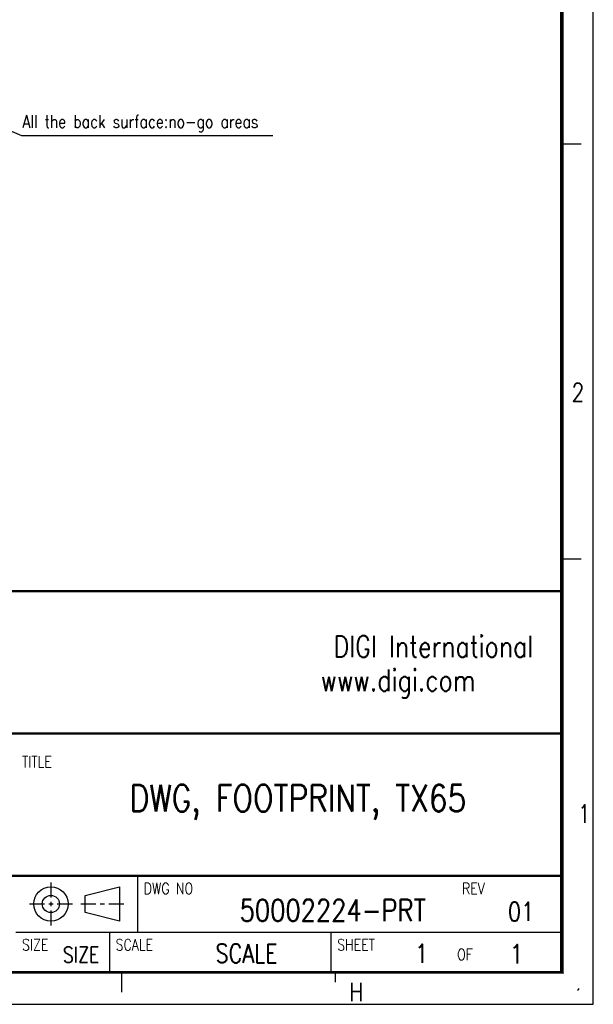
# Model space of a CAD drawing. Header units: millimetres. Extents: x 0 to 776, y 0 to 509.
# Tile 77 of 100: x 662 to 776, y 4 to 199. Entities that reach past the tile are written whole.
import ezdxf

# ---------------------------------------------------------------- set-up
doc = ezdxf.new("R2010")
doc.units = ezdxf.units.MM
doc.layers.add('DM', color=4, linetype='Continuous')
doc.styles.add('SLDTEXTSTYLE3', font='ROMANS', dxfattribs={"width": 0.8148})

msp = doc.modelspace()

# ---------------------------------------------------------------- hatches: boundary and pattern name
at = {"layer": 'DM'}
for points in [[(769.38, 111.929), (769.38, 214.708), (769.8, 214.708), (769.8, 111.929)], [(769.596, 62.816), (769.596, 115.621), (769.38, 115.621), (769.38, 62.816)], [(769.38, 10.92), (769.38, 111.929), (769.8, 111.929), (769.8, 10.92)], [(769.596, 57.992), (769.596, 65.494), (769.38, 65.494), (769.38, 57.992)], [(769.596, 46.523), (769.596, 57.992), (769.38, 57.992), (769.38, 46.523)], [(769.596, 29.878), (769.596, 46.523), (769.38, 46.523), (769.38, 29.878)], [(769.38, 10.92), (769.596, 10.92), (769.596, 18.781), (769.596, 29.878), (769.38, 29.878), (769.38, 18.781)], [(710.456, 10.92), (710.456, 10.704), (616.4, 10.704), (616.4, 10.92)], [(710.887, 10.704), (710.887, 10.92), (616.831, 10.92), (616.831, 10.704)], [(730.249, 10.704), (753.528, 10.704), (753.528, 10.92), (730.249, 10.92), (702.827, 10.92), (702.827, 10.704)], [(769.38, 10.92), (769.38, 10.704), (710.456, 10.704), (710.456, 10.92)], [(769.596, 10.704), (769.596, 10.92), (753.528, 10.92), (753.528, 10.704)]]:
    msp.add_hatch(color=7, dxfattribs=at).paths.add_polyline_path(points, flags=0)
h = msp.add_hatch(dxfattribs=at)
h.set_pattern_fill('ANGLE', scale=0.616526, style=0)
h.set_pattern_definition([(0, (0, 0), (0, 4.306436), [3.131954, -1.174483]), (90, (0, 0), (-4.306436, 3e-16), [3.131954, -1.174483])])
h.paths.add_polyline_path([(769.596, 11.052), (769.596, 10.704), (769.19, 10.704), (769.19, 10.92), (769.38, 10.92), (769.38, 11.052)], flags=0)

# ---------------------------------------------------------------- linework, layer by layer
at = {"layer": 'DM', "color": 7}
for p, q in [((775.8, 4.5), (775.8, 508.5)), ((769.38, 502.08), (769.38, 10.92)), ((769.8, 502.5), (769.8, 10.5)), ((769.38, 263.264), (769.38, 10.92)), ((769.596, 263.48), (769.596, 10.704)), ((769.38, 111.929), (769.38, 214.708)), ((769.8, 214.708), (769.8, 111.929)), ((644.181, 184.067), (662.819, 176.182)), ((662.819, 176.182), (712.464, 176.182)), ((769.8, 174.5), (773.4, 174.5)), ((769.8, 174.5), (773.4, 174.5)), ((769.596, 115.621), (769.38, 115.621)), ((769.38, 115.621), (769.38, 62.816)), ((769.596, 62.816), (769.596, 115.621)), ((769.8, 111.929), (769.38, 111.929)), ((769.38, 111.929), (769.8, 111.929)), ((769.38, 10.92), (769.38, 111.929)), ((769.8, 111.929), (769.8, 10.92)), ((769.8, 92.5), (773.4, 92.5)), ((769.596, 86.105), (769.596, 11.136)), ((769.596, 65.494), (769.38, 65.494)), ((769.38, 65.494), (769.38, 57.992)), ((769.596, 57.992), (769.596, 65.494)), ((769.38, 62.816), (769.596, 62.816)), ((769.596, 57.992), (769.38, 57.992)), ((769.38, 57.992), (769.38, 46.523)), ((769.38, 57.992), (769.596, 57.992)), ((769.596, 46.523), (769.596, 57.992)), ((769.38, 46.523), (769.596, 46.523)), ((769.596, 46.523), (769.38, 46.523)), ((769.38, 46.523), (769.38, 29.878)), ((769.596, 29.878), (769.596, 46.523)), ((685.748, 29.878), (685.748, 18.781)), ((769.596, 29.878), (769.38, 29.878)), ((769.38, 29.878), (769.38, 18.781)), ((769.38, 29.878), (769.596, 29.878)), ((769.596, 18.781), (769.596, 29.878)), ((668.64, 28.568), (668.64, 25.601)), ((675.421, 26.025), (682.203, 27.72)), ((682.203, 27.72), (682.203, 20.939)), ((675.421, 22.634), (675.421, 26.025)), ((664.401, 24.329), (667.368, 24.329)), ((668.216, 24.329), (669.063, 24.329)), ((668.64, 24.753), (668.64, 23.906)), ((669.911, 24.329), (672.878, 24.329)), ((674.574, 24.329), (677.541, 24.329)), ((678.388, 24.329), (679.236, 24.329)), ((680.084, 24.329), (683.051, 24.329)), ((668.64, 23.058), (668.64, 20.091)), ((682.203, 20.939), (675.421, 22.634)), ((661.704, 18.781), (769.596, 18.781)), ((680.199, 18.781), (680.199, 10.92)), ((723.973, 18.781), (723.973, 10.92)), ((769.38, 18.781), (769.38, 10.92)), ((769.596, 10.92), (769.596, 18.781)), ((69.42, 10.92), (769.38, 10.92)), ((69.42, 10.92), (769.38, 10.92)), ((409.544, 10.704), (769.596, 10.704)), ((409.544, 10.704), (769.596, 10.704)), ((409.76, 10.92), (769.38, 10.92)), ((409.76, 10.92), (769.38, 10.92)), ((616.4, 10.92), (710.456, 10.92)), ((710.456, 10.704), (616.4, 10.704)), ((710.887, 10.92), (616.831, 10.92)), ((616.831, 10.704), (710.887, 10.704)), ((673.135, 10.92), (769.38, 10.92)), ((682.621, 10.5), (682.621, 6.9)), ((730.249, 10.92), (702.827, 10.92)), ((702.827, 10.92), (702.827, 10.704)), ((702.827, 10.704), (730.249, 10.704)), ((710.456, 10.92), (710.456, 10.704)), ((710.456, 10.704), (710.456, 10.92)), ((710.456, 10.92), (769.38, 10.92)), ((769.38, 10.704), (710.456, 10.704)), ((710.887, 10.704), (710.887, 10.92)), ((724.806, 10.704), (724.806, 8.855)), ((753.528, 10.92), (730.249, 10.92)), ((730.249, 10.704), (753.528, 10.704)), ((753.528, 10.704), (753.528, 10.92)), ((769.596, 10.92), (753.528, 10.92)), ((753.528, 10.92), (753.528, 10.704)), ((753.528, 10.704), (769.596, 10.704)), ((769.19, 10.704), (769.19, 10.92)), ((769.19, 10.92), (769.38, 10.92)), ((769.596, 10.704), (769.19, 10.704)), ((769.38, 10.92), (769.38, 11.052)), ((769.38, 11.052), (769.596, 11.052)), ((769.8, 10.92), (769.38, 10.92)), ((769.38, 10.92), (769.596, 10.92)), ((769.38, 10.92), (769.38, 10.704)), ((769.596, 11.052), (769.596, 10.704)), ((769.596, 10.704), (769.596, 10.92)), ((63, 4.5), (775.8, 4.5))]:
    msp.add_line(p, q, dxfattribs=at)
at = {"layer": 'DM', "color": 7, "lineweight": 50}
for p, q in [((553.596, 86.105), (769.596, 86.105)), ((553.596, 57.992), (769.596, 57.992)), ((607.758, 29.878), (769.596, 29.878))]:
    msp.add_line(p, q, dxfattribs=at)
at = {"layer": 'DM', "color": 7}
for radius in [3.391, 1.695]:
    msp.add_circle((668.64, 24.329), radius, dxfattribs=at)
msp.add_arc((772.678, 7.622), 0.308, 270, 0, dxfattribs=at)

# ---------------------------------------------------------------- texts
at = {"layer": 'DM', "color": 7, "style": 'SLDTEXTSTYLE3'}
for s, insert, char_height, attachment_point in [('All the back surface:no-go areas', (663.018, 180.159), 2.5, 1), ('2', (771.492, 127.214), 3.6, 1), ('DIGI International', (744.2, 77.297), 4.23333, 2), ('www.digi.com', (737.193, 70.634), 4.23333, 2), ('TITLE', (662.937, 53.51), 2.2195, 1), ('DWG, FOOTPRINT, TX65', (717.447, 47.867), 5.29167, 2), ('1', (772.776, 43.945), 3.6, 1), ('DWG NO', (686.981, 28.479), 2.2195, 1), ('REV', (749.867, 28.479), 2.2195, 1), ('50002224-PRT', (724.321, 25.24), 4.31568, 2), ('01', (761.535, 24.669), 3.6992, 2), ('SIZE', (662.937, 17.382), 2.2195, 1), ('SIZE', (674.61, 15.837), 3.0826, 2), ('SCALE', (681.433, 17.382), 2.2195, 1), ('SCALE', (707.292, 16.408), 3.6992, 2), ('SHEET', (725.206, 17.382), 2.2195, 1), ('1', (741.829, 16.408), 3.699, 2), ('1', (760.648, 16.287), 3.699, 2), ('OF', (748.896, 15.443), 2.2195, 1), ('H', (728.984, 8.731), 3.6, 2)]:
    msp.add_mtext(s, dxfattribs=dict(at, insert=insert, char_height=char_height, attachment_point=attachment_point))

doc.saveas('drawing.dxf')
